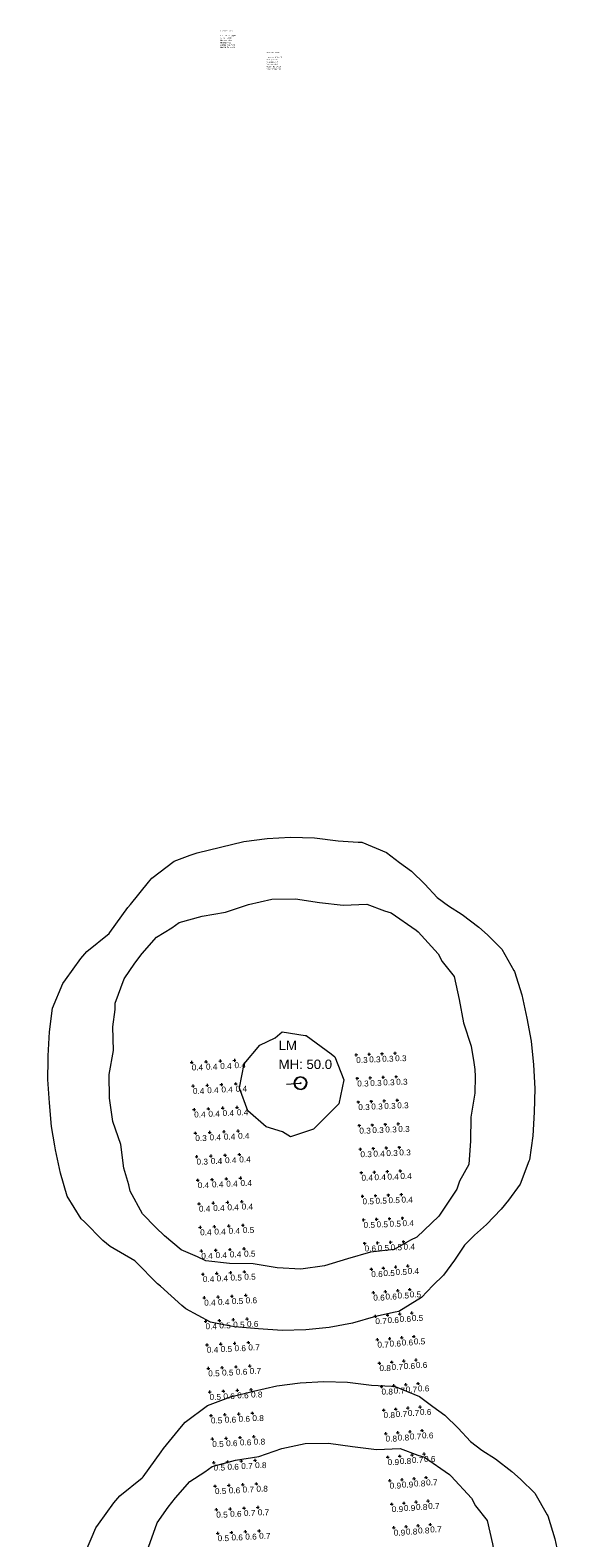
# Model space of a CAD drawing. Extents: x -62 to 9200, y 444 to 4096.
# Tile 28 of 32: x 1741 to 1977, y 3457 to 4096. Entities that reach past the tile are written whole.
import ezdxf

# ---------------------------------------------------------------- set-up
doc = ezdxf.new("R2010")
doc.units = 0
doc.header["$MEASUREMENT"] = 0
for name, color, linetype, lineweight in [('AGI32-Project_1-CALCPTS', 7, 'Continuous', 0), ('AGI32-Project_1-LUMINAIRE', 7, 'Continuous', 0), ('AGI32-Project_1-MARKPOINT', 7, 'Continuous', 0), ('AGI32-Project_1-POLE_PENDANT', 7, 'Continuous', 0), ('AGI32-Project_1-STATISTICAL_AREA', 7, 'Continuous', 0), ('AGI32-Project_1-TEMPLATE', 7, 'Continuous', 0)]:
    doc.layers.add(name, color=color, linetype=linetype, lineweight=lineweight)
doc.styles.add('AGI32-Arial', font='arial.ttf')

# ---------------------------------------------------------------- blocks, each defined once
blk = doc.blocks.new('AGI32-IDxl7hnj-Project_1-STATISTICAL_AREA-US 23 NB - Overall')
at = {"layer": 'AGI32-Project_1-STATISTICAL_AREA', "color": 7, "linetype": 'Continuous', "lineweight": 0, "char_height": 0.5, "attachment_point": 1, "style": 'AGI32-Arial'}
for s, insert in [('US 23 NB - Overall', (1841.58, 4087.213333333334)), ('Luminance (Cd/SqM)', (1841.58, 4085.213333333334)), ('Average = 0.61', (1841.58, 4084.213333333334)), ('Avg/Min Ratio = 2.0', (1841.58, 4081.213333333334)), ('Maximum = 1.8', (1841.58, 4083.213333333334)), ('Minimum = 0.3', (1841.58, 4082.213333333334)), ('Max/Min Ratio = 6.0', (1841.58, 4080.213333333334))]:
    blk.add_mtext(s, dxfattribs=dict(at, insert=insert))
blk = doc.blocks.new('AGI32-IDxl7hnj-Project_1-STATISTICAL_AREA-US 23 SB - Overall')
at = {"layer": 'AGI32-Project_1-STATISTICAL_AREA', "color": 7, "linetype": 'Continuous', "lineweight": 0, "char_height": 0.5, "attachment_point": 1, "style": 'AGI32-Arial'}
for s, insert in [('Average = 0.66', (1821.981, 4093.389333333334)), ('US 23 SB - Overall', (1821.981, 4096.389333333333)), ('Luminance (Cd/SqM)', (1821.981, 4094.389333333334)), ('Maximum = 1.9', (1821.981, 4092.389333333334)), ('Minimum = 0.3', (1821.981, 4091.389333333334)), ('Avg/Min Ratio = 2.2', (1821.981, 4090.389333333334)), ('Max/Min Ratio = 6.3', (1821.981, 4089.389333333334))]:
    blk.add_mtext(s, dxfattribs=dict(at, insert=insert))
blk = doc.blocks.new('AGI32-IDxl7hnj-Project_1-LUMINAIRE-LM_Symbol')
at = {"layer": 'AGI32-Project_1-LUMINAIRE', "color": 7, "linetype": 'ByBlock', "lineweight": 0}
for p, q in [((-0.7793999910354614, 0.449999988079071, 0.300000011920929), (-0.8999999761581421, 0, 0.300000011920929)), ((-0.7793999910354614, 0.449999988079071), (-0.8999999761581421, 0)), ((-0.8999999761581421, 0, 0.300000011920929), (-0.7793999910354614, 0.449999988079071, 0.300000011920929)), ((-0.8999999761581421, 0, 0.300000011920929), (-0.7793999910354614, -0.449999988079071, 0.300000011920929)), ((-0.8999999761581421, 0), (-0.8999999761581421, 0, 0.300000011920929)), ((-0.8999999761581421, 0), (-0.7793999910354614, -0.449999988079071)), ((-0.7793999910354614, -0.449999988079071, 0.300000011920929), (-0.8999999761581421, 0, 0.300000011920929)), ((-0.8999999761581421, 0, 0.300000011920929), (-0.8999999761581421, 0)), ((-0.7343999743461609, 0.4049999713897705), (-0.8549999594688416, 0)), ((-0.8549999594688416, 0), (-0.7343999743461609, -0.4049999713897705)), ((-0.449999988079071, 0.7793999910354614, 0.300000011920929), (-0.7793999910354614, 0.449999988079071, 0.300000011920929)), ((-0.449999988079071, 0.7793999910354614), (-0.7793999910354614, 0.449999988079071)), ((-0.7793999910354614, 0.449999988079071, 0.300000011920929), (-0.449999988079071, 0.7793999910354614, 0.300000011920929)), ((-0.7793999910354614, 0.449999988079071), (-0.7793999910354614, 0.449999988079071, 0.300000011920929)), ((-0.7793999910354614, 0.449999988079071, 0.300000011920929), (-0.7793999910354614, 0.449999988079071)), ((-0.4049999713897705, 0.7343999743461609), (-0.7343999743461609, 0.4049999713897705)), ((0, 0.8999999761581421, 0.300000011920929), (-0.449999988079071, 0.7793999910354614, 0.300000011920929)), ((0, 0.8999999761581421), (-0.449999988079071, 0.7793999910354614)), ((-0.449999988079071, 0.7793999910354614, 0.300000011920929), (0, 0.8999999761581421, 0.300000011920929)), ((-0.449999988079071, 0.7793999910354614), (-0.449999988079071, 0.7793999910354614, 0.300000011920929)), ((-0.449999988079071, 0.7793999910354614, 0.300000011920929), (-0.449999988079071, 0.7793999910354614)), ((0, 0.8549999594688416), (-0.4049999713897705, 0.7343999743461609)), ((-0.1000000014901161, 0), (0.1000000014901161, 0)), ((0.449999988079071, 0.7793999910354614, 0.300000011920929), (0, 0.8999999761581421, 0.300000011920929)), ((0.449999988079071, 0.7793999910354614), (0, 0.8999999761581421)), ((0, 0.8999999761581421), (0, 0.8999999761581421, 0.300000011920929)), ((0, 0.8999999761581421, 0.300000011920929), (0.449999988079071, 0.7793999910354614, 0.300000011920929)), ((0, 0.8999999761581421, 0.300000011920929), (0, 0.8999999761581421)), ((0.4049999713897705, 0.7343999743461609), (0, 0.8549999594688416)), ((0, -0.1000000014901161), (0, 0.1000000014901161)), ((0, 0.1000000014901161), (0.1000000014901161, 0)), ((0, -0.1000000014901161), (0.1000000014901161, 0)), ((0.7343999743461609, 0.4049999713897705), (0.4049999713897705, 0.7343999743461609)), ((0.7793999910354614, 0.449999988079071, 0.300000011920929), (0.449999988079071, 0.7793999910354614, 0.300000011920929)), ((0.7793999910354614, 0.449999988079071), (0.449999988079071, 0.7793999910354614)), ((0.449999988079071, 0.7793999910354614), (0.449999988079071, 0.7793999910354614, 0.300000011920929)), ((0.449999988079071, 0.7793999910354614, 0.300000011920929), (0.7793999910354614, 0.449999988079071, 0.300000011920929)), ((0.449999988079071, 0.7793999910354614, 0.300000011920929), (0.449999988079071, 0.7793999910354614)), ((0.8549999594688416, 0), (0.7343999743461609, 0.4049999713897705)), ((0.7343999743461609, -0.4049999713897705), (0.8549999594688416, 0)), ((0.8999999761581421, 0, 0.300000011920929), (0.7793999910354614, 0.449999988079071, 0.300000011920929)), ((0.8999999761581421, 0), (0.7793999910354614, 0.449999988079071)), ((0.7793999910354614, 0.449999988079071), (0.7793999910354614, 0.449999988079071, 0.300000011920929)), ((0.7793999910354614, 0.449999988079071, 0.300000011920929), (0.8999999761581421, 0, 0.300000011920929)), ((0.7793999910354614, 0.449999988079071, 0.300000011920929), (0.7793999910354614, 0.449999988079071)), ((0.7793999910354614, -0.449999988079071, 0.300000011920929), (0.8999999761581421, 0, 0.300000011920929)), ((0.7793999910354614, -0.449999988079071), (0.8999999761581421, 0)), ((0.8999999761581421, 0, 0.300000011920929), (0.7793999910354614, -0.449999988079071, 0.300000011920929)), ((0.8999999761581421, 0, 0.300000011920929), (0.8999999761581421, 0)), ((0.8999999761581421, 0), (0.8999999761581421, 0, 0.300000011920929)), ((-0.7793999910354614, -0.449999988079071, 0.300000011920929), (-0.449999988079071, -0.7793999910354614, 0.300000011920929)), ((-0.7793999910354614, -0.449999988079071), (-0.7793999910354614, -0.449999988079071, 0.300000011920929)), ((-0.7793999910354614, -0.449999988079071), (-0.449999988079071, -0.7793999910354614)), ((-0.449999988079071, -0.7793999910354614, 0.300000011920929), (-0.7793999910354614, -0.449999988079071, 0.300000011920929)), ((-0.7793999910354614, -0.449999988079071, 0.300000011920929), (-0.7793999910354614, -0.449999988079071)), ((-0.7343999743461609, -0.4049999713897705), (-0.4049999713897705, -0.7343999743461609)), ((-0.449999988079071, -0.7793999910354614, 0.300000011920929), (0, -0.8999999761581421, 0.300000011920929)), ((-0.449999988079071, -0.7793999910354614), (-0.449999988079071, -0.7793999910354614, 0.300000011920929)), ((-0.449999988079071, -0.7793999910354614), (0, -0.8999999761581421)), ((0, -0.8999999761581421, 0.300000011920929), (-0.449999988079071, -0.7793999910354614, 0.300000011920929)), ((-0.449999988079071, -0.7793999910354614, 0.300000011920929), (-0.449999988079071, -0.7793999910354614)), ((-0.4049999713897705, -0.7343999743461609), (0, -0.8549999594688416)), ((0, -0.8549999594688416), (0.4049999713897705, -0.7343999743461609)), ((0, -0.8999999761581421, 0.300000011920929), (0.449999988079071, -0.7793999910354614, 0.300000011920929)), ((0, -0.8999999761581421), (0.449999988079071, -0.7793999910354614)), ((0.449999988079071, -0.7793999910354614, 0.300000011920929), (0, -0.8999999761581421, 0.300000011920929)), ((0, -0.8999999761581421), (0, -0.8999999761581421, 0.300000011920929)), ((0, -0.8999999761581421, 0.300000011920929), (0, -0.8999999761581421)), ((0.4049999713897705, -0.7343999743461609), (0.7343999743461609, -0.4049999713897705)), ((0.449999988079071, -0.7793999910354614, 0.300000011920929), (0.7793999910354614, -0.449999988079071, 0.300000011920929)), ((0.449999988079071, -0.7793999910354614), (0.7793999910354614, -0.449999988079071)), ((0.7793999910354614, -0.449999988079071, 0.300000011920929), (0.449999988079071, -0.7793999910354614, 0.300000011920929)), ((0.449999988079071, -0.7793999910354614), (0.449999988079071, -0.7793999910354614, 0.300000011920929)), ((0.449999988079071, -0.7793999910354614, 0.300000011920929), (0.449999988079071, -0.7793999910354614)), ((0.7793999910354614, -0.449999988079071), (0.7793999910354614, -0.449999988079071, 0.300000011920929)), ((0.7793999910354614, -0.449999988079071, 0.300000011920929), (0.7793999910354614, -0.449999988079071))]:
    blk.add_line(p, q, dxfattribs=at)
blk = doc.blocks.new('AGI32-IDxl7hnj-Project_1-LUMINAIRE-LM_121-1')
at = {"layer": 'AGI32-Project_1-LUMINAIRE', "color": 7, "linetype": 'ByBlock', "lineweight": 0, "xscale": 3, "yscale": 3, "zscale": 3}
blk.add_blockref('AGI32-IDxl7hnj-Project_1-LUMINAIRE-LM_Symbol', (0, 0), dxfattribs=at)
blk = doc.blocks.new('AGI32-IDxl7hnj-Project_1-LUMINAIRE-LM_121_Labels')
at = {"layer": 'AGI32-Project_1-LUMINAIRE', "color": 7, "linetype": 'ByBlock', "lineweight": 0, "char_height": 4, "attachment_point": 1, "style": 'AGI32-Arial'}
for s, insert in [('LM', (-3.29800009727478, 18.45466677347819, 50)), ('MH: 50.0', (-3.29800009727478, 10.45466677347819, 50))]:
    blk.add_mtext(s, dxfattribs=dict(at, insert=insert))
blk = doc.blocks.new('AGI32-IDxl7hnj-Project_1-LUMINAIRE-LM_Template5')
at = {"layer": 'AGI32-Project_1-TEMPLATE', "color": 1, "linetype": 'ByBlock', "lineweight": 0}
for p, q in [((-29.99701019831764, 100.8029096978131, -50), (-19.99801059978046, 102.4158680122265, -50)), ((-19.99801059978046, 102.4158680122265, -50), (-9.99901100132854, 103.9812965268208, -50)), ((-9.99901100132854, 103.9812965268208, -50), (-1.140476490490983e-05, 104.4947406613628, -50)), ((-1.140476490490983e-05, 104.4947406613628, -50), (9.998988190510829, 104.2906267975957, -50)), ((9.998988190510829, 104.2906267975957, -50), (19.99798778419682, 103.2008050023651, -50)), ((19.99798778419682, 103.2008050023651, -50), (29.99698737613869, 101.1392936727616, -50)), ((-49.99500940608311, 91.62059471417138, -50), (-39.9960097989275, 98.03516255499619, -50)), ((-39.9960097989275, 98.03516255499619, -50), (-33.06418633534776, 99.98998382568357, -50)), ((-33.06418633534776, 99.98998382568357, -50), (-29.99701019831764, 100.8029096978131, -50)), ((29.99698737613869, 101.1392936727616, -50), (38.4298712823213, 99.98998382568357, -50)), ((38.4298712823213, 99.98998382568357, -50), (39.99598696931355, 99.76470200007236, -50)), ((39.99598696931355, 99.76470200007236, -50), (49.99498655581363, 94.67136586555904, -50)), ((-59.99400902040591, 81.21291108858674, -50), (-51.62134807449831, 89.99098423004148, -50)), ((-51.62134807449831, 89.99098423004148, -50), (-49.99500940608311, 91.62059471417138, -50)), ((49.99498655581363, 94.67136586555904, -50), (55.24391874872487, 89.99098423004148, -50)), ((55.24391874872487, 89.99098423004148, -50), (59.9939861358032, 85.95079792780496, -50)), ((59.9939861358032, 85.95079792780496, -50), (65.21155511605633, 79.99198463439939, -50)), ((-69.58858568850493, 69.9929850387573, -50), (-61.11792394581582, 79.99198463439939, -50)), ((-61.11792394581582, 79.99198463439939, -50), (-59.99400902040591, 81.21291108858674, -50)), ((65.21155511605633, 79.99198463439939, -50), (69.99298570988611, 73.93941665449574, -50)), ((69.99298570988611, 73.93941665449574, -50), (74.48090680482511, 69.9929850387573, -50)), ((-79.99200824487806, 62.72271824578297, -50), (-69.9930086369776, 69.5522986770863, -50)), ((-69.9930086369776, 69.5522986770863, -50), (-69.58858568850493, 69.9929850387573, -50)), ((74.48090680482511, 69.9929850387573, -50), (79.9919852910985, 65.9001289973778, -50)), ((79.9919852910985, 65.9001289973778, -50), (86.56824866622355, 59.99398544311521, -50)), ((-89.99100786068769, 51.48667574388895, -50), (-82.80668533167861, 59.99398544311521, -50)), ((-82.80668533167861, 59.99398544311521, -50), (-79.99200824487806, 62.72271824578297, -50)), ((86.56824866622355, 59.99398544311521, -50), (89.99098486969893, 56.40563462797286, -50)), ((-91.23601725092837, 49.99498584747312, -50), (-89.99100786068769, 51.48667574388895, -50)), ((89.99098486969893, 56.40563462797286, -50), (95.51126389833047, 49.99498584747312, -50)), ((-96.39581599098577, 39.99598625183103, -50), (-91.23601725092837, 49.99498584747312, -50)), ((95.51126389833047, 49.99498584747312, -50), (99.98998443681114, 40.51063815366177, -50)), ((-98.43252825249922, 29.99698665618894, -50), (-96.39581599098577, 39.99598625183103, -50)), ((99.98998443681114, 40.51063815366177, -50), (100.2413046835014, 39.99598625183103, -50)), ((100.2413046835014, 39.99598625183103, -50), (102.478071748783, 29.99698665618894, -50)), ((-99.84121046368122, 19.99798706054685, -50), (-98.43252825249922, 29.99698665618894, -50)), ((102.478071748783, 29.99698665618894, -50), (103.853903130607, 19.99798706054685, -50)), ((-99.99000751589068, 18.30321152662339, -50), (-99.84121046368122, 19.99798706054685, -50)), ((103.853903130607, 19.99798706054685, -50), (104.8516157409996, 9.998987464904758, -50)), ((-100.7627977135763, 9.998987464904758, -50), (-99.99000751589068, 18.30321152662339, -50)), ((-100.8055857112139, -1.213073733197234e-05, -50), (-100.7627977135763, 9.998987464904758, -50)), ((104.8516157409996, 9.998987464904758, -50), (105.0623620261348, -1.213073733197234e-05, -50)), ((-100.7627974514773, -9.999011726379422, -50), (-100.8055857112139, -1.213073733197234e-05, -50)), ((105.0623620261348, -1.213073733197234e-05, -50), (104.8516157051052, -9.999011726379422, -50)), ((-99.99000758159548, -18.30323578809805, -50), (-100.7627977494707, -9.999011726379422, -50)), ((104.8516157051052, -9.999011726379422, -50), (103.8539030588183, -19.99801132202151, -50)), ((-99.84121053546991, -19.99801132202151, -50), (-99.99000758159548, -18.30323578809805, -50)), ((-98.43252836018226, -29.9970109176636, -50), (-99.84121053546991, -19.99801132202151, -50)), ((103.8539030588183, -19.99801132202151, -50), (102.4780716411, -29.9970109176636, -50)), ((-96.39581613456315, -39.99601051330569, -50), (-98.43252836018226, -29.9970109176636, -50)), ((102.4780716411, -29.9970109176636, -50), (100.241304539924, -39.99601051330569, -50)), ((-91.2360174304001, -49.99501010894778, -50), (-96.39581613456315, -39.99601051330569, -50)), ((99.98998429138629, -40.51066241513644, -50), (95.5112637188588, -49.99501010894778, -50)), ((100.241304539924, -39.99601051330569, -50), (99.98998429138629, -40.51066241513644, -50)), ((-89.99100804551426, -51.48670000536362, -50), (-91.2360174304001, -49.99501010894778, -50)), ((95.5112637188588, -49.99501010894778, -50), (89.99098466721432, -56.40565888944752, -50)), ((-82.80668554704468, -59.99400970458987, -50), (-89.99100804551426, -51.48670000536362, -50)), ((89.99098466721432, -56.40565888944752, -50), (86.56824845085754, -59.99400970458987, -50)), ((-79.99200847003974, -62.72274250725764, -50), (-82.80668554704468, -59.99400970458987, -50)), ((-69.99300888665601, -69.55232293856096, -50), (-79.99200847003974, -62.72274250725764, -50)), ((86.56824845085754, -59.99400970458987, -50), (79.99198505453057, -65.90015325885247, -50)), ((-69.58858593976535, -69.99300930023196, -50), (-69.99300888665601, -69.55232293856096, -50)), ((-61.11792423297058, -79.99200889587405, -50), (-69.58858593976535, -69.99300930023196, -50)), ((74.48090655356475, -69.99300930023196, -50), (69.99298544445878, -73.93944091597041, -50)), ((79.99198505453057, -65.90015325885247, -50), (74.48090655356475, -69.99300930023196, -50)), ((69.99298544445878, -73.93944091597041, -50), (65.21155482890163, -79.99200889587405, -50)), ((-59.99400931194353, -81.21293535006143, -50), (-61.11792423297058, -79.99200889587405, -50)), ((-51.62134839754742, -89.99100849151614, -50), (-59.99400931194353, -81.21293535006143, -50)), ((65.21155482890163, -79.99200889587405, -50), (59.99398582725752, -85.95082218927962, -50)), ((59.99398582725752, -85.95082218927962, -50), (55.24391842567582, -89.99100849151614, -50)), ((-49.99500973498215, -91.62061897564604, -50), (-51.62134839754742, -89.99100849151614, -50)), ((-39.99601015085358, -98.03518681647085, -50), (-49.99500973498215, -91.62061897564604, -50)), ((49.99498621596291, -94.6713901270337, -50), (39.99598661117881, -99.76472626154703, -50)), ((55.24391842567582, -89.99100849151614, -50), (49.99498621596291, -94.6713901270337, -50)), ((-33.06418669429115, -99.99000808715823, -50), (-39.99601015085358, -98.03518681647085, -50)), ((-29.99701056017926, -100.8029339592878, -50), (-33.06418669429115, -99.99000808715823, -50)), ((-19.99801096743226, -102.4158922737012, -50), (-29.99701056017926, -100.8029339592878, -50)), ((29.99698701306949, -101.1393179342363, -50), (19.99798741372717, -103.2008292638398, -50)), ((38.42987092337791, -99.99000808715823, -50), (29.99698701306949, -101.1393179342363, -50)), ((39.99598661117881, -99.76472626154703, -50), (38.42987092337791, -99.99000808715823, -50)), ((-9.999011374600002, -103.9813207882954, -50), (-19.99801096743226, -102.4158922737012, -50)), ((-1.17798794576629e-05, -104.4947649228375, -50), (-9.999011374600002, -103.9813207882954, -50)), ((9.998987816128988, -104.2906510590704, -50), (-1.17798794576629e-05, -104.4947649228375, -50)), ((19.99798741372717, -103.2008292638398, -50), (9.998987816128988, -104.2906510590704, -50))]:
    blk.add_line(p, q, dxfattribs=at)
at = {"layer": 'AGI32-Project_1-TEMPLATE', "color": 5, "linetype": 'ByBlock', "lineweight": 0}
for p, q in [((-19.99801064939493, 74.77387597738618, -50), (-9.99901104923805, 77.28923983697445, -50)), ((-9.99901104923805, 77.28923983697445, -50), (-1.14511393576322e-05, 78.65788601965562, -50)), ((-1.14511393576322e-05, 78.65788601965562, -50), (9.998988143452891, 78.0729863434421, -50)), ((9.998988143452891, 78.0729863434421, -50), (19.99798773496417, 75.77156059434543, -50)), ((-43.30736476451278, 69.9929850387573, -50), (-39.99600984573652, 71.95621404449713, -50)), ((-39.99600984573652, 71.95621404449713, -50), (-29.99701024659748, 73.90448705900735, -50)), ((-29.99701024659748, 73.90448705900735, -50), (-19.99801064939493, 74.77387597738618, -50)), ((19.99798773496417, 75.77156059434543, -50), (29.99698732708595, 73.81029134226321, -50)), ((29.99698732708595, 73.81029134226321, -50), (39.99598692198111, 73.39413103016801, -50)), ((39.99598692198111, 73.39413103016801, -50), (47.27159911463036, 69.9929850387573, -50)), ((-56.59646163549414, 59.99398544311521, -50), (-49.99500945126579, 66.4477276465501, -50)), ((-49.99500945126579, 66.4477276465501, -50), (-43.30736476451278, 69.9929850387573, -50)), ((47.27159911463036, 69.9929850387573, -50), (49.99498650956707, 68.90579124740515, -50)), ((49.99498650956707, 68.90579124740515, -50), (59.99398609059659, 60.76462262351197, -50)), ((-59.994009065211, 56.25042118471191, -50), (-56.59646163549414, 59.99398544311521, -50)), ((59.99398609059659, 60.76462262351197, -50), (60.70692854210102, 59.99398544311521, -50)), ((60.70692854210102, 59.99398544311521, -50), (68.54650181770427, 49.99498584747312, -50)), ((-65.15762218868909, 49.99498584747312, -50), (-59.994009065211, 56.25042118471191, -50)), ((-69.66385351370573, 39.99598625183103, -50), (-65.15762218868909, 49.99498584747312, -50)), ((68.54650181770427, 49.99498584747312, -50), (69.9929856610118, 46.70982961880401, -50)), ((69.9929856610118, 46.70982961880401, -50), (74.50003047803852, 39.99598625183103, -50)), ((-69.99300869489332, 37.28541018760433, -50), (-69.66385351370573, 39.99598625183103, -50)), ((74.50003047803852, 39.99598625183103, -50), (75.89986701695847, 29.99698665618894, -50)), ((-71.50346757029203, 29.99698665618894, -50), (-69.99300869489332, 37.28541018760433, -50)), ((-72.00819511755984, 19.99798706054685, -50), (-71.50346757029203, 29.99698665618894, -50)), ((75.89986701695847, 29.99698665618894, -50), (76.91199982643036, 19.99798706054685, -50)), ((-74.6612653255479, 9.998987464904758, -50), (-72.00819511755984, 19.99798706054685, -50)), ((76.91199982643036, 19.99798706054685, -50), (79.40870838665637, 9.998987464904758, -50)), ((-75.25954462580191, -1.213073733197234e-05, -50), (-74.6612653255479, 9.998987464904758, -50)), ((79.40870838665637, 9.998987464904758, -50), (79.99198517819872, 2.999693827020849, -50)), ((79.99198517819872, 2.999693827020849, -50), (80.16969376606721, -1.213073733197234e-05, -50)), ((-74.66126536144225, -9.999011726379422, -50), (-75.25954462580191, -1.213073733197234e-05, -50)), ((79.99198516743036, -2.999718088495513, -50), (79.40870835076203, -9.999011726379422, -50)), ((80.16969354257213, -1.213073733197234e-05, -50), (79.99198516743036, -2.999718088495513, -50)), ((-72.00819518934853, -19.99801132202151, -50), (-74.66126536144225, -9.999011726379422, -50)), ((79.40870835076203, -9.999011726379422, -50), (76.91199975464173, -19.99801132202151, -50)), ((-71.50346767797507, -29.9970109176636, -50), (-72.00819518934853, -19.99801132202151, -50)), ((76.91199975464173, -19.99801132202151, -50), (75.89986690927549, -29.9970109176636, -50)), ((-69.9930088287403, -37.28543444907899, -50), (-71.50346767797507, -29.9970109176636, -50)), ((75.89986690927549, -29.9970109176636, -50), (74.5000303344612, -39.99601051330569, -50)), ((-69.66385365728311, -39.99601051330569, -50), (-69.9930088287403, -37.28543444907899, -50)), ((-65.15762236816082, -49.99501010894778, -50), (-69.66385365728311, -39.99601051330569, -50)), ((74.5000303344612, -39.99601051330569, -50), (69.9929854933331, -46.70985388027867, -50)), ((-59.99400926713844, -56.25044544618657, -50), (-65.15762236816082, -49.99501010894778, -50)), ((68.5465016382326, -49.99501010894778, -50), (60.70692832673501, -59.99400970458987, -50)), ((69.9929854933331, -46.70985388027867, -50), (68.5465016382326, -49.99501010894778, -50)), ((-56.59646185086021, -59.99400970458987, -50), (-59.99400926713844, -56.25044544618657, -50)), ((-49.99500968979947, -66.44775190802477, -50), (-56.59646185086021, -59.99400970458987, -50)), ((59.99398587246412, -60.76464688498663, -50), (49.99498626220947, -68.90581550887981, -50)), ((60.70692832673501, -59.99400970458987, -50), (59.99398587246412, -60.76464688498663, -50)), ((-43.30736501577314, -69.99300930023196, -50), (-49.99500968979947, -66.44775190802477, -50)), ((-39.99601010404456, -71.9562383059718, -50), (-43.30736501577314, -69.99300930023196, -50)), ((47.27159886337, -69.99300930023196, -50), (39.9959866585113, -73.39415529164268, -50)), ((49.99498626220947, -68.90581550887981, -50), (47.27159886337, -69.99300930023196, -50)), ((-29.99701051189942, -73.90451132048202, -50), (-39.99601010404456, -71.9562383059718, -50)), ((-19.99801091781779, -74.77390023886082, -50), (-29.99701051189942, -73.90451132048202, -50)), ((-9.999011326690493, -77.28926409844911, -50), (-19.99801091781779, -74.77390023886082, -50)), ((19.99798746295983, -75.7715848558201, -50), (9.998987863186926, -78.07301060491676, -50)), ((29.99698706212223, -73.81031560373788, -50), (19.99798746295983, -75.7715848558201, -50)), ((39.9959866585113, -73.39415529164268, -50), (29.99698706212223, -73.81031560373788, -50)), ((-1.173350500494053e-05, -78.65791028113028, -50), (-9.999011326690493, -77.28926409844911, -50)), ((9.998987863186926, -78.07301060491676, -50), (-1.173350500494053e-05, -78.65791028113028, -50))]:
    blk.add_line(p, q, dxfattribs=at)
at = {"layer": 'AGI32-Project_1-TEMPLATE', "color": 3, "linetype": 'ByBlock', "lineweight": 0}
for p, q in [((-9.999011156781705, 17.37289100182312, -50), (-3.187422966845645, 19.99798706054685, -50)), ((-3.187422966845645, 19.99798706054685, -50), (-1.155228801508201e-05, 22.30441194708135, -50)), ((-1.155228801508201e-05, 22.30441194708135, -50), (9.500422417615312, 19.99798706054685, -50)), ((9.500422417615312, 19.99798706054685, -50), (9.998988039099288, 19.93393635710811, -50)), ((9.998988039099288, 19.93393635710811, -50), (19.99798761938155, 11.37644873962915, -50)), ((-17.18753717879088, 9.998987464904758, -50), (-9.999011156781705, 17.37289100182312, -50)), ((-19.9980107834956, 0.0617056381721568, -50), (-17.18753717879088, 9.998987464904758, -50)), ((19.99798761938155, 11.37644873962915, -50), (21.44197413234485, 9.998987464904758, -50)), ((21.44197413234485, 9.998987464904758, -50), (24.46796711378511, -1.213073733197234e-05, -50)), ((-20.0564121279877, -1.213073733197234e-05, -50), (-19.9980107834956, 0.0617056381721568, -50)), ((-19.99801078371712, -0.06172989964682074, -50), (-20.05641195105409, -1.213073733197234e-05, -50)), ((-17.18753721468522, -9.999011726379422, -50), (-19.99801078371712, -0.06172989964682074, -50)), ((24.46796711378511, -1.213073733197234e-05, -50), (21.44197409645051, -9.999011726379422, -50)), ((-9.999011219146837, -17.37291526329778, -50), (-17.18753721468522, -9.999011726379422, -50)), ((19.99798757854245, -11.37647300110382, -50), (9.998987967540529, -19.93396061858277, -50)), ((21.44197409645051, -9.999011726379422, -50), (19.99798757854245, -11.37647300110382, -50)), ((-3.187423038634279, -19.99801132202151, -50), (-9.999011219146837, -17.37291526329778, -50)), ((-1.163235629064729e-05, -22.30443620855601, -50), (-3.187423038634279, -19.99801132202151, -50)), ((9.500422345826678, -19.99801132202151, -50), (-1.163235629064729e-05, -22.30443620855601, -50)), ((9.998987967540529, -19.93396061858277, -50), (9.500422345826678, -19.99801132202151, -50))]:
    blk.add_line(p, q, dxfattribs=at)
blk = doc.blocks.new('AGI32-IDxl7hnj-Project_1-LUMINAIRE-LM_121')
at = {"layer": 'AGI32-Project_1-POLE_PENDANT', "color": 7, "linetype": 'ByBlock', "lineweight": 0}
for q in [(6, 0), (0, 0, -50)]:
    blk.add_line((0, 0), q, dxfattribs=at)
at = {"layer": 'AGI32-Project_1-LUMINAIRE', "color": 7, "linetype": 'ByBlock', "lineweight": 0, "rotation": 355.4999961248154}
blk.add_blockref('AGI32-IDxl7hnj-Project_1-LUMINAIRE-LM_121_Labels', (0, 0, -50), dxfattribs=at)
at = {"layer": 'AGI32-Project_1-LUMINAIRE', "color": 7, "linetype": 'ByBlock', "lineweight": 0}
blk.add_blockref('AGI32-IDxl7hnj-Project_1-LUMINAIRE-LM_121-1', (6, 0), dxfattribs=at)
at = {"layer": 'AGI32-Project_1-TEMPLATE', "color": 7, "linetype": 'ByBlock', "lineweight": 0}
blk.add_blockref('AGI32-IDxl7hnj-Project_1-LUMINAIRE-LM_Template5', (0, 0), dxfattribs=at)
blk = doc.blocks.new('AGI32-IDxl7hnj-Project_1-LUMINAIRE-LM_120-1')
at = {"layer": 'AGI32-Project_1-LUMINAIRE', "color": 7, "linetype": 'ByBlock', "lineweight": 0, "xscale": 3, "yscale": 3, "zscale": 3}
blk.add_blockref('AGI32-IDxl7hnj-Project_1-LUMINAIRE-LM_Symbol', (0, 0), dxfattribs=at)
blk = doc.blocks.new('AGI32-IDxl7hnj-Project_1-LUMINAIRE-LM_120_Labels')
at = {"layer": 'AGI32-Project_1-LUMINAIRE', "color": 7, "linetype": 'ByBlock', "lineweight": 0, "char_height": 4, "attachment_point": 1, "style": 'AGI32-Arial'}
for s, insert in [('LM', (-6.267000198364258, -5.291333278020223, 50)), ('MH: 50.0', (-6.267000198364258, -13.29133327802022, 50))]:
    blk.add_mtext(s, dxfattribs=dict(at, insert=insert))
blk = doc.blocks.new('AGI32-IDxl7hnj-Project_1-LUMINAIRE-LM_120')
at = {"layer": 'AGI32-Project_1-POLE_PENDANT', "color": 7, "linetype": 'ByBlock', "lineweight": 0}
for q in [(6, 0), (0, 0, -50)]:
    blk.add_line((0, 0), q, dxfattribs=at)
at = {"layer": 'AGI32-Project_1-LUMINAIRE', "color": 7, "linetype": 'ByBlock', "lineweight": 0}
blk.add_blockref('AGI32-IDxl7hnj-Project_1-LUMINAIRE-LM_120-1', (6, 0), dxfattribs=at)
at = {"layer": 'AGI32-Project_1-LUMINAIRE', "color": 7, "linetype": 'ByBlock', "lineweight": 0, "rotation": 355.4999961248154}
blk.add_blockref('AGI32-IDxl7hnj-Project_1-LUMINAIRE-LM_120_Labels', (0, 0, -50), dxfattribs=at)
at = {"layer": 'AGI32-Project_1-TEMPLATE', "color": 7, "linetype": 'ByBlock', "lineweight": 0}
blk.add_blockref('AGI32-IDxl7hnj-Project_1-LUMINAIRE-LM_Template5', (0, 0), dxfattribs=at)
blk = doc.blocks.new('AGI32-IDxl7hnj-MARKPOINT')
at = {"layer": 'AGI32-Project_1-MARKPOINT', "color": 0, "linetype": 'Continuous', "lineweight": 0}
for p, q in [((-0.125, 0), (0.125, 0)), ((0, -0.125), (0, 0.125))]:
    blk.add_line(p, q, dxfattribs=at)
blk = doc.blocks.new('AGI32-IDxl7hnj-Project_1-CALCPTS-US 23 NB - STA 712+00 TO STA 713+00_Luminance')
at = {"layer": 'AGI32-Project_1-MARKPOINT', "color": 154, "linetype": 'Continuous', "lineweight": 0, "xscale": 5.000000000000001, "yscale": 5.000000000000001, "zscale": 5.000000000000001, "rotation": 274.9772265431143}
for p in [(1901.434, 3572.501), (1885.998, 3571.157), (1891.143, 3571.605), (1896.288, 3572.053), (1886.865, 3561.194), (1892.011, 3561.642), (1897.156, 3562.091), (1902.302, 3562.539), (1887.733, 3551.232), (1892.878, 3551.68), (1898.024, 3552.128), (1903.169, 3552.576), (1888.6, 3541.27), (1893.746, 3541.718), (1898.891, 3542.166), (1904.037, 3542.614), (1889.468, 3531.307), (1894.613, 3531.756), (1899.759, 3532.204), (1904.904, 3532.652), (1890.335, 3521.345), (1895.481, 3521.793), (1900.626, 3522.241), (1905.772, 3522.689), (1891.203, 3511.383), (1896.349, 3511.831), (1901.494, 3512.279), (1906.64, 3512.727), (1902.362, 3502.317), (1907.507, 3502.765), (1892.071, 3501.421), (1897.216, 3501.869), (1892.938, 3491.458), (1898.084, 3491.906), (1903.229, 3492.354), (1908.375, 3492.803), (1909.242, 3482.84), (1893.806, 3481.496), (1898.951, 3481.944), (1904.097, 3482.392), (1894.673, 3471.534), (1899.819, 3471.982), (1904.964, 3472.43), (1910.11, 3472.878), (1895.541, 3461.571), (1900.686, 3462.019), (1905.832, 3462.468), (1910.977, 3462.916)]:
    blk.add_blockref('AGI32-IDxl7hnj-MARKPOINT', p, dxfattribs=at)
at = {"layer": 'AGI32-Project_1-CALCPTS', "color": 154, "linetype": 'Continuous', "lineweight": 0, "char_height": 2.5, "attachment_point": 1, "style": 'AGI32-Arial'}
for s, insert in [('0.6', (1885.998, 3570.323666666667)), ('0.5', (1891.143, 3570.771666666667)), ('0.5', (1896.288, 3571.219666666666)), ('0.4', (1901.434, 3571.667666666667)), ('0.6', (1886.865, 3560.360666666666)), ('0.6', (1892.011, 3560.808666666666)), ('0.5', (1897.156, 3561.257666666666)), ('0.5', (1902.302, 3561.705666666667)), ('0.7', (1887.733, 3550.398666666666)), ('0.6', (1892.878, 3550.846666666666)), ('0.6', (1898.024, 3551.294666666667)), ('0.5', (1903.169, 3551.742666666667)), ('0.6', (1898.891, 3541.332666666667)), ('0.5', (1904.037, 3541.780666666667)), ('0.7', (1888.6, 3540.436666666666)), ('0.6', (1893.746, 3540.884666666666)), ('0.8', (1889.468, 3530.473666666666)), ('0.7', (1894.613, 3530.922666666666)), ('0.6', (1899.759, 3531.370666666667)), ('0.6', (1904.904, 3531.818666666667)), ('0.6', (1905.772, 3521.855666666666)), ('0.8', (1890.335, 3520.511666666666)), ('0.7', (1895.481, 3520.959666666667)), ('0.7', (1900.626, 3521.407666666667)), ('0.8', (1891.203, 3510.549666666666)), ('0.7', (1896.349, 3510.997666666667)), ('0.7', (1901.494, 3511.445666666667)), ('0.6', (1906.64, 3511.893666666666)), ('0.8', (1892.071, 3500.587666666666)), ('0.8', (1897.216, 3501.035666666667)), ('0.7', (1902.362, 3501.483666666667)), ('0.6', (1907.507, 3501.931666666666)), ('0.9', (1892.938, 3490.624666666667)), ('0.8', (1898.084, 3491.072666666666)), ('0.7', (1903.229, 3491.520666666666)), ('0.6', (1908.375, 3491.969666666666)), ('0.9', (1893.806, 3480.662666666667)), ('0.9', (1898.951, 3481.110666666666)), ('0.8', (1904.097, 3481.558666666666)), ('0.7', (1909.242, 3482.006666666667)), ('0.9', (1894.673, 3470.700666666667)), ('0.9', (1899.819, 3471.148666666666)), ('0.8', (1904.964, 3471.596666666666)), ('0.7', (1910.11, 3472.044666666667)), ('0.9', (1895.541, 3460.737666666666)), ('0.8', (1900.686, 3461.185666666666)), ('0.8', (1905.832, 3461.634666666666)), ('0.7', (1910.977, 3462.082666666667))]:
    blk.add_mtext(s, dxfattribs=dict(at, insert=insert))
blk = doc.blocks.new('AGI32-IDxl7hnj-Project_1-CALCPTS-US 23 NB - STA 713+00 TO STA 714+00_Luminance')
at = {"layer": 'AGI32-Project_1-MARKPOINT', "color": 154, "linetype": 'Continuous', "lineweight": 0, "xscale": 4.999999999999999, "yscale": 4.999999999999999, "zscale": 4.999999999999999, "rotation": 92.55907781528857}
for p in [(1879.608, 3661.949), (1885.109, 3662.195), (1890.61, 3662.44), (1896.111, 3662.686), (1880.055, 3651.959), (1885.556, 3652.205), (1891.056, 3652.45), (1896.557, 3652.696), (1897.004, 3642.706), (1880.501, 3641.969), (1886.002, 3642.215), (1891.503, 3642.46), (1880.948, 3631.979), (1886.448, 3632.225), (1891.949, 3632.47), (1897.45, 3632.716), (1881.394, 3621.989), (1886.895, 3622.234), (1892.396, 3622.48), (1897.896, 3622.726), (1881.841, 3611.999), (1887.341, 3612.244), (1892.842, 3612.49), (1898.343, 3612.736), (1882.287, 3602.009), (1887.788, 3602.254), (1893.289, 3602.5), (1898.789, 3602.746), (1882.733, 3592.019), (1888.234, 3592.264), (1893.735, 3592.51), (1899.236, 3592.756), (1883.18, 3582.029), (1888.681, 3582.274), (1894.181, 3582.52), (1899.682, 3582.766)]:
    blk.add_blockref('AGI32-IDxl7hnj-MARKPOINT', p, dxfattribs=at)
at = {"layer": 'AGI32-Project_1-CALCPTS', "color": 154, "linetype": 'Continuous', "lineweight": 0, "char_height": 2.499999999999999, "attachment_point": 1, "style": 'AGI32-Arial'}
for s, insert in [('0.3', (1879.608, 3661.115666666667)), ('0.3', (1885.109, 3661.361666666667)), ('0.3', (1890.61, 3661.606666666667)), ('0.3', (1896.111, 3661.852666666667)), ('0.3', (1880.055, 3651.125666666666)), ('0.3', (1885.556, 3651.371666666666)), ('0.3', (1891.056, 3651.616666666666)), ('0.3', (1896.557, 3651.862666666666)), ('0.3', (1880.501, 3641.135666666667)), ('0.3', (1886.002, 3641.381666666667)), ('0.3', (1891.503, 3641.626666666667)), ('0.3', (1897.004, 3641.872666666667)), ('0.3', (1880.948, 3631.145666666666)), ('0.3', (1886.448, 3631.391666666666)), ('0.3', (1891.949, 3631.636666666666)), ('0.3', (1897.45, 3631.882666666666)), ('0.3', (1881.394, 3621.155666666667)), ('0.4', (1886.895, 3621.400666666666)), ('0.3', (1892.396, 3621.646666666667)), ('0.3', (1897.896, 3621.892666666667)), ('0.4', (1887.341, 3611.410666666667)), ('0.4', (1892.842, 3611.656666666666)), ('0.4', (1898.343, 3611.902666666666)), ('0.4', (1881.841, 3611.165666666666)), ('0.5', (1882.287, 3601.175666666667)), ('0.5', (1887.788, 3601.420666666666)), ('0.5', (1893.289, 3601.666666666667)), ('0.4', (1898.789, 3601.912666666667)), ('0.5', (1882.733, 3591.185666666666)), ('0.5', (1888.234, 3591.430666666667)), ('0.5', (1893.735, 3591.676666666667)), ('0.4', (1899.236, 3591.922666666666)), ('0.6', (1883.18, 3581.195666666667)), ('0.5', (1888.681, 3581.440666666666)), ('0.5', (1894.181, 3581.686666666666)), ('0.4', (1899.682, 3581.932666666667))]:
    blk.add_mtext(s, dxfattribs=dict(at, insert=insert))
blk = doc.blocks.new('AGI32-IDxl7hnj-Project_1-CALCPTS-US 23 SB - STA 713+00 TO STA 710+00_Luminance')
at = {"layer": 'AGI32-Project_1-MARKPOINT', "color": 154, "linetype": 'Continuous', "lineweight": 0, "xscale": 5, "yscale": 5, "zscale": 5, "rotation": 273.2752292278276}
for p in [(1814.562, 3569.024), (1820.423, 3569.36), (1826.284, 3569.695), (1832.145, 3570.03), (1826.856, 3559.711), (1832.717, 3560.047), (1815.134, 3559.041), (1820.995, 3559.376), (1815.705, 3549.057), (1821.566, 3549.392), (1827.427, 3549.728), (1833.288, 3550.063), (1816.276, 3539.073), (1822.137, 3539.409), (1827.998, 3539.744), (1833.859, 3540.079), (1816.848, 3529.09), (1822.709, 3529.425), (1828.57, 3529.76), (1834.431, 3530.096), (1817.419, 3519.106), (1823.28, 3519.441), (1829.141, 3519.777), (1835.002, 3520.112), (1817.99, 3509.122), (1823.851, 3509.458), (1829.712, 3509.793), (1835.573, 3510.128), (1818.562, 3499.139), (1824.423, 3499.474), (1830.284, 3499.809), (1836.145, 3500.145), (1824.994, 3489.49), (1830.855, 3489.826), (1836.716, 3490.161), (1819.133, 3489.155), (1819.704, 3479.171), (1825.565, 3479.507), (1831.426, 3479.842), (1837.287, 3480.177), (1837.859, 3470.194), (1820.276, 3469.188), (1826.137, 3469.523), (1831.998, 3469.858), (1820.847, 3459.204), (1826.708, 3459.539), (1832.569, 3459.875), (1838.43, 3460.21), (1821.418, 3449.22), (1827.279, 3449.556), (1833.14, 3449.891), (1839.001, 3450.226), (1821.99, 3439.237), (1827.851, 3439.572), (1833.712, 3439.907), (1839.573, 3440.243), (1822.561, 3429.253), (1828.422, 3429.588), (1834.283, 3429.924), (1840.144, 3430.259), (1823.132, 3419.269), (1828.993, 3419.605), (1834.854, 3419.94), (1840.716, 3420.275), (1823.704, 3409.286), (1829.565, 3409.621), (1835.426, 3409.956), (1841.287, 3410.292), (1835.997, 3399.973), (1841.858, 3400.308), (1824.275, 3399.302), (1830.136, 3399.637), (1824.847, 3389.318), (1830.708, 3389.654), (1836.569, 3389.989), (1842.43, 3390.324), (1825.418, 3379.335), (1831.279, 3379.67), (1837.14, 3380.005), (1843.001, 3380.341), (1825.989, 3369.351), (1831.85, 3369.686), (1837.711, 3370.022), (1843.572, 3370.357), (1826.561, 3359.367), (1832.422, 3359.703), (1838.283, 3360.038), (1844.144, 3360.373), (1827.132, 3349.384), (1832.993, 3349.719), (1838.854, 3350.054), (1844.715, 3350.39), (1827.703, 3339.4), (1833.564, 3339.735), (1839.425, 3340.071), (1845.286, 3340.406), (1828.275, 3329.416), (1834.136, 3329.752), (1839.997, 3330.087), (1845.858, 3330.422), (1828.846, 3319.433), (1834.707, 3319.768), (1840.568, 3320.103), (1846.429, 3320.439), (1847, 3310.455), (1829.417, 3309.449), (1835.278, 3309.784), (1841.139, 3310.12), (1829.989, 3299.465), (1835.85, 3299.801), (1841.711, 3300.136), (1847.572, 3300.471), (1830.56, 3289.482), (1836.421, 3289.817), (1842.282, 3290.152), (1848.143, 3290.488), (1831.131, 3279.498), (1836.992, 3279.833), (1842.853, 3280.169), (1848.714, 3280.504), (1831.703, 3269.514), (1837.564, 3269.85), (1843.425, 3270.185), (1849.286, 3270.52)]:
    blk.add_blockref('AGI32-IDxl7hnj-MARKPOINT', p, dxfattribs=at)
at = {"layer": 'AGI32-Project_1-CALCPTS', "color": 154, "linetype": 'Continuous', "lineweight": 0, "char_height": 2.499999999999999, "attachment_point": 1, "style": 'AGI32-Arial'}
for s, insert in [('0.4', (1814.562, 3568.190666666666)), ('0.4', (1820.423, 3568.526666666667)), ('0.5', (1826.284, 3568.861666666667)), ('0.5', (1832.145, 3569.196666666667)), ('0.4', (1815.134, 3558.207666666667)), ('0.4', (1820.995, 3558.542666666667)), ('0.5', (1826.856, 3558.877666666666)), ('0.6', (1832.717, 3559.213666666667)), ('0.4', (1815.705, 3548.223666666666)), ('0.5', (1821.566, 3548.558666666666)), ('0.5', (1827.427, 3548.894666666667)), ('0.6', (1833.288, 3549.229666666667)), ('0.4', (1816.276, 3538.239666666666)), ('0.5', (1822.137, 3538.575666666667)), ('0.6', (1827.998, 3538.910666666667)), ('0.7', (1833.859, 3539.245666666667)), ('0.5', (1816.848, 3528.256666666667)), ('0.5', (1822.709, 3528.591666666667)), ('0.6', (1828.57, 3528.926666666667)), ('0.7', (1834.431, 3529.262666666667)), ('0.5', (1817.419, 3518.272666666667)), ('0.6', (1823.28, 3518.607666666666)), ('0.6', (1829.141, 3518.943666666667)), ('0.8', (1835.002, 3519.278666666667)), ('0.8', (1835.573, 3509.294666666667)), ('0.5', (1817.99, 3508.288666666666)), ('0.6', (1823.851, 3508.624666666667)), ('0.6', (1829.712, 3508.959666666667)), ('0.5', (1818.562, 3498.305666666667)), ('0.6', (1824.423, 3498.640666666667)), ('0.6', (1830.284, 3498.975666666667)), ('0.8', (1836.145, 3499.311666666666)), ('0.5', (1819.133, 3488.321666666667)), ('0.6', (1824.994, 3488.656666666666)), ('0.7', (1830.855, 3488.992666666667)), ('0.8', (1836.716, 3489.327666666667)), ('0.5', (1819.704, 3478.337666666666)), ('0.6', (1825.565, 3478.673666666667)), ('0.7', (1831.426, 3479.008666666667)), ('0.8', (1837.287, 3479.343666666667)), ('0.5', (1820.276, 3468.354666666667)), ('0.6', (1826.137, 3468.689666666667)), ('0.7', (1831.998, 3469.024666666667)), ('0.7', (1837.859, 3469.360666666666)), ('0.5', (1820.847, 3458.370666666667)), ('0.6', (1826.708, 3458.705666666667)), ('0.6', (1832.569, 3459.041666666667)), ('0.7', (1838.43, 3459.376666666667)), ('0.5', (1821.418, 3448.386666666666)), ('0.5', (1827.279, 3448.722666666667)), ('0.6', (1833.14, 3449.057666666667)), ('0.6', (1839.001, 3449.392666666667)), ('0.5', (1827.851, 3438.738666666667)), ('0.5', (1833.712, 3439.073666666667)), ('0.5', (1839.573, 3439.409666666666)), ('0.4', (1821.99, 3438.403666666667)), ('0.5', (1822.561, 3428.419666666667)), ('0.5', (1828.422, 3428.754666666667)), ('0.5', (1834.283, 3429.090666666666)), ('0.5', (1840.144, 3429.425666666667)), ('0.5', (1823.132, 3418.435666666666)), ('0.5', (1828.993, 3418.771666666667)), ('0.5', (1834.854, 3419.106666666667)), ('0.5', (1840.716, 3419.441666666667)), ('0.5', (1823.704, 3408.452666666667)), ('0.5', (1829.565, 3408.787666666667)), ('0.5', (1835.426, 3409.122666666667)), ('0.5', (1841.287, 3409.458666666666)), ('0.5', (1824.275, 3398.468666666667)), ('0.5', (1830.136, 3398.803666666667)), ('0.5', (1835.997, 3399.139666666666)), ('0.5', (1841.858, 3399.474666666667)), ('0.4', (1824.847, 3388.484666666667)), ('0.5', (1830.708, 3388.820666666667)), ('0.5', (1836.569, 3389.155666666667)), ('0.5', (1842.43, 3389.490666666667)), ('0.3', (1825.418, 3378.501666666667)), ('0.3', (1831.279, 3378.836666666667)), ('0.3', (1837.14, 3379.171666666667)), ('0.6', (1843.001, 3379.507666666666)), ('0.3', (1825.989, 3368.517666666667)), ('0.3', (1831.85, 3368.852666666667)), ('0.3', (1837.711, 3369.188666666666)), ('0.3', (1843.572, 3369.523666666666)), ('0.3', (1826.561, 3358.533666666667)), ('0.3', (1832.422, 3358.869666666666)), ('0.4', (1838.283, 3359.204666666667)), ('0.4', (1844.144, 3359.539666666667)), ('0.5', (1838.854, 3349.220666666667)), ('0.6', (1844.715, 3349.556666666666)), ('0.3', (1827.132, 3348.550666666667)), ('0.4', (1832.993, 3348.885666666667)), ('0.5', (1827.703, 3338.566666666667)), ('0.5', (1833.564, 3338.901666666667)), ('0.7', (1839.425, 3339.237666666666)), ('0.8', (1845.286, 3339.572666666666)), ('0.8', (1828.275, 3328.582666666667)), ('1.1', (1834.136, 3328.918666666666)), ('1.5', (1839.997, 3329.253666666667)), ('1.4', (1845.858, 3329.588666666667)), ('0.9', (1828.846, 3318.599666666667)), ('1.2', (1834.707, 3318.934666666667)), ('1.6', (1840.568, 3319.269666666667)), ('1.9', (1846.429, 3319.605666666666)), ('0.9', (1829.417, 3308.615666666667)), ('1.2', (1835.278, 3308.950666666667)), ('1.7', (1841.139, 3309.286666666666)), ('1.8', (1847, 3309.621666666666)), ('0.8', (1829.989, 3298.631666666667)), ('1.2', (1835.85, 3298.967666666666)), ('1.4', (1841.711, 3299.302666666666)), ('1.4', (1847.572, 3299.637666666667)), ('0.7', (1830.56, 3288.648666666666)), ('0.9', (1836.421, 3288.983666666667)), ('1.0', (1842.282, 3289.318666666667)), ('1.1', (1848.143, 3289.654666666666)), ('0.7', (1836.992, 3278.999666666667)), ('0.8', (1842.853, 3279.335666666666)), ('0.8', (1848.714, 3279.670666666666)), ('0.6', (1831.131, 3278.664666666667)), ('0.5', (1831.703, 3268.680666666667)), ('0.6', (1837.564, 3269.016666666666)), ('0.7', (1843.425, 3269.351666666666)), ('0.7', (1849.286, 3269.686666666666))]:
    blk.add_mtext(s, dxfattribs=dict(at, insert=insert))
blk = doc.blocks.new('AGI32-IDxl7hnj-Project_1-CALCPTS-US 23 SB - STA 714+00 TO STA 713+00_Luminance')
at = {"layer": 'AGI32-Project_1-MARKPOINT', "color": 154, "linetype": 'Continuous', "lineweight": 0, "xscale": 5, "yscale": 5, "zscale": 5, "rotation": 272.9122223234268}
for p in [(1809.857, 3658.797), (1815.899, 3659.105), (1821.941, 3659.412), (1827.983, 3659.719), (1816.407, 3649.117), (1822.449, 3649.425), (1828.491, 3649.732), (1810.365, 3648.81), (1810.873, 3638.823), (1816.915, 3639.13), (1822.957, 3639.438), (1828.999, 3639.745), (1811.381, 3628.836), (1817.423, 3629.143), (1823.465, 3629.451), (1829.507, 3629.758), (1811.889, 3618.849), (1817.931, 3619.156), (1823.973, 3619.464), (1830.015, 3619.771), (1812.397, 3608.862), (1818.439, 3609.169), (1824.481, 3609.477), (1830.524, 3609.784), (1812.905, 3598.875), (1818.947, 3599.182), (1824.989, 3599.489), (1831.032, 3599.797), (1813.413, 3588.888), (1819.455, 3589.195), (1825.497, 3589.502), (1831.54, 3589.81), (1813.921, 3578.901), (1819.963, 3579.208), (1826.005, 3579.515), (1832.048, 3579.823)]:
    blk.add_blockref('AGI32-IDxl7hnj-MARKPOINT', p, dxfattribs=at)
at = {"layer": 'AGI32-Project_1-CALCPTS', "color": 154, "linetype": 'Continuous', "lineweight": 0, "char_height": 2.499999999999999, "attachment_point": 1, "style": 'AGI32-Arial'}
for s, insert in [('0.4', (1809.857, 3657.963666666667)), ('0.4', (1815.899, 3658.271666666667)), ('0.4', (1821.941, 3658.578666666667)), ('0.4', (1827.983, 3658.885666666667)), ('0.4', (1810.365, 3647.976666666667)), ('0.4', (1816.407, 3648.283666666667)), ('0.4', (1822.449, 3648.591666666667)), ('0.4', (1828.491, 3648.898666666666)), ('0.4', (1810.873, 3637.989666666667)), ('0.4', (1816.915, 3638.296666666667)), ('0.4', (1822.957, 3638.604666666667)), ('0.4', (1828.999, 3638.911666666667)), ('0.3', (1811.381, 3628.002666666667)), ('0.4', (1817.423, 3628.309666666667)), ('0.4', (1823.465, 3628.617666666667)), ('0.4', (1829.507, 3628.924666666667)), ('0.3', (1811.889, 3618.015666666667)), ('0.4', (1817.931, 3618.322666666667)), ('0.4', (1823.973, 3618.630666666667)), ('0.4', (1830.015, 3618.937666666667)), ('0.4', (1812.397, 3608.028666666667)), ('0.4', (1818.439, 3608.335666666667)), ('0.4', (1824.481, 3608.643666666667)), ('0.4', (1830.524, 3608.950666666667)), ('0.4', (1824.989, 3598.655666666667)), ('0.4', (1831.032, 3598.963666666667)), ('0.4', (1812.905, 3598.041666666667)), ('0.4', (1818.947, 3598.348666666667)), ('0.4', (1813.413, 3588.054666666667)), ('0.4', (1819.455, 3588.361666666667)), ('0.4', (1825.497, 3588.668666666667)), ('0.5', (1831.54, 3588.976666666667)), ('0.4', (1813.921, 3578.067666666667)), ('0.4', (1819.963, 3578.374666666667)), ('0.4', (1826.005, 3578.681666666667)), ('0.5', (1832.048, 3578.989666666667))]:
    blk.add_mtext(s, dxfattribs=dict(at, insert=insert))

msp = doc.modelspace()

# ---------------------------------------------------------------- block references
at = {"layer": 'AGI32-Project_1-CALCPTS', "color": 7, "linetype": 'Continuous', "lineweight": 0}
for name in ['AGI32-IDxl7hnj-Project_1-CALCPTS-US 23 NB - STA 713+00 TO STA 714+00_Luminance', 'AGI32-IDxl7hnj-Project_1-CALCPTS-US 23 SB - STA 714+00 TO STA 713+00_Luminance', 'AGI32-IDxl7hnj-Project_1-CALCPTS-US 23 NB - STA 712+00 TO STA 713+00_Luminance', 'AGI32-IDxl7hnj-Project_1-CALCPTS-US 23 SB - STA 713+00 TO STA 710+00_Luminance']:
    msp.add_blockref(name, (0, 0), dxfattribs=at)
at = {"layer": 'AGI32-Project_1-LUMINAIRE', "color": 7, "linetype": 'Continuous', "lineweight": 0, "rotation": 4.500003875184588}
for name, p in [('AGI32-IDxl7hnj-Project_1-LUMINAIRE-LM_121', (1850.018, 3649.563, 50)), ('AGI32-IDxl7hnj-Project_1-LUMINAIRE-LM_120', (1864.074, 3418.849, 50))]:
    msp.add_blockref(name, p, dxfattribs=at)
at = {"layer": 'AGI32-Project_1-STATISTICAL_AREA', "color": 7, "linetype": 'Continuous', "lineweight": 0}
for name in ['AGI32-IDxl7hnj-Project_1-STATISTICAL_AREA-US 23 SB - Overall', 'AGI32-IDxl7hnj-Project_1-STATISTICAL_AREA-US 23 NB - Overall']:
    msp.add_blockref(name, (0, 0), dxfattribs=at)

doc.saveas('drawing.dxf')
